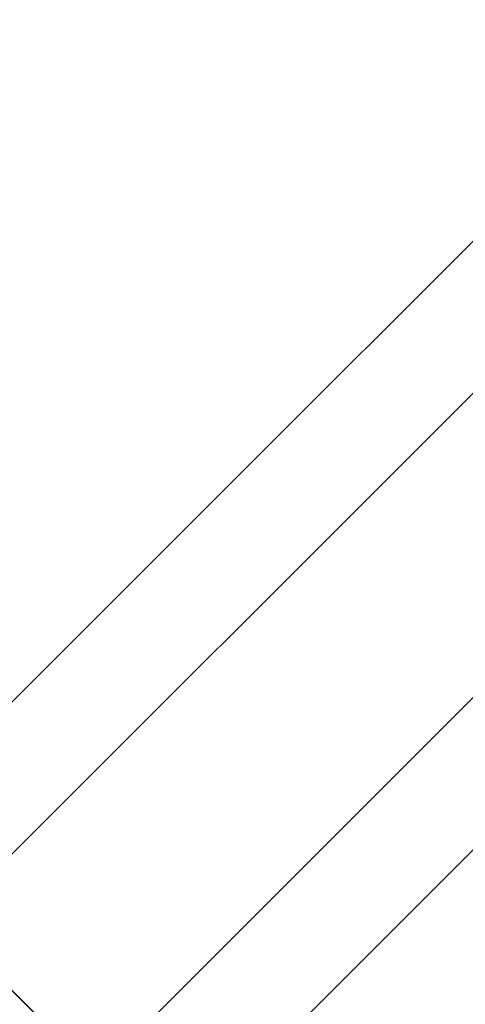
# Model space of a CAD drawing. Header units: millimetres. Extents: x -1690 to 192, y -898 to 54.
# Tile 41 of 256: x -1634.33 to -1630.4, y -842.36 to -833.68. Entities that reach past the tile are written whole.
import ezdxf

# ---------------------------------------------------------------- set-up
doc = ezdxf.new("R2010")
doc.units = ezdxf.units.MM
doc.header["$MEASUREMENT"] = 0
doc.layers.add('OVIDIO 186x93x72h', color=7, linetype='Continuous')

msp = doc.modelspace()

# ---------------------------------------------------------------- linework, layer by layer
at = {"layer": 'OVIDIO 186x93x72h', "extrusion": (0.108979, 0.202852, 0.973126)}
for points in [[(1065.6897, 1523.7485), (1065.6897, 1684.4043)], [(1065.6897, 1684.4043), (1065.6897, 1523.7485)], [(1065.3943, 1684.4043), (1065.3943, 1523.7485)], [(1065.0988, 1523.7485), (1065.0988, 1684.4043)], [(1065.0988, 1684.4043), (1065.0988, 1523.7485)]]:
    msp.add_lwpolyline(points, dxfattribs=at)
at = {"layer": 'OVIDIO 186x93x72h', "extrusion": (-0.045678, -0.114881, 0.992329)}
for points in [[(-1217.0197, -1289.9198), (-1217.0197, -1181.0051)], [(-1216.3322, -1289.9198), (-1216.3322, -1181.0041)]]:
    msp.add_lwpolyline(points, dxfattribs=at)
at = {"layer": 'OVIDIO 186x93x72h', "extrusion": (0.021464, 0.046296, 0.998697)}
for points in [[(1145.9907, 1405.6788), (1145.9907, 1506.9815)], [(1147.4766, 1406.6426), (1147.4766, 1507.1557)]]:
    msp.add_lwpolyline(points, dxfattribs=at)
at = {"layer": 'OVIDIO 186x93x72h', "extrusion": (0.235702, 0.235702, 0.942809)}
for points in [[(561.9396, 1939.5511), (561.9396, 1830.4733)], [(560.991, 1830.4733), (560.991, 1939.5511)], [(559.0936, 1939.5511), (559.0936, 1830.4733)], [(558.1449, 1830.4733), (558.1449, 1939.5511)]]:
    msp.add_lwpolyline(points, dxfattribs=at)
at = {"layer": 'OVIDIO 186x93x72h', "extrusion": (0.202852, 0.108979, 0.973126)}
for points in [[(7.4412, 1998.601), (7.4412, 1837.9451)], [(7.4412, 1837.9451), (7.4412, 1998.601)], [(7.1458, 1998.601), (7.1458, 1837.9451)], [(6.8503, 1998.601), (6.8503, 1837.9451)], [(6.8503, 1837.9451), (6.8503, 1998.601)]]:
    msp.add_lwpolyline(points, dxfattribs=at)
at = {"layer": 'OVIDIO 186x93x72h', "extrusion": (0.881274, -0.265352, 0.39108)}
msp.add_lwpolyline([(-1253.5144, 1113.2413), (-1297.8273, 1170.7964)], dxfattribs=at)
at = {"layer": 'OVIDIO 186x93x72h', "extrusion": (0.046296, 0.021464, 0.998697)}
for points in [[(-94.3032, 1790.5874), (-94.3032, 1891.8919)], [(-95.7894, 1791.5557), (-95.7894, 1892.0669)]]:
    msp.add_lwpolyline(points, dxfattribs=at)
at = {"layer": 'OVIDIO 186x93x72h'}
for points in [[(-1628.6037, -848.0395), (-1640.0589, -836.5844)], [(-1639.3518, -837.2915), (-1629.3109, -847.3324)], [(-1629.3109, -847.3324), (-1639.3518, -837.2915)], [(-1630.8501, -845.7931), (-1637.8125, -838.8307)], [(-1637.8125, -838.8307), (-1634.3313, -842.3119), (-1630.8501, -845.7931)]]:
    msp.add_lwpolyline(points, dxfattribs=at)
at = {"layer": 'OVIDIO 186x93x72h', "extrusion": (-0.265352, 0.881274, 0.39108)}
msp.add_lwpolyline([(1819.1933, 791.2153), (1774.8803, 733.6601)], dxfattribs=at)
at = {"layer": 'OVIDIO 186x93x72h', "extrusion": (1, 0, 0)}
msp.add_lwpolyline([(-842.3119, -2.6264), (-842.3119, 24.6736)], dxfattribs=at)

doc.saveas('drawing.dxf')
